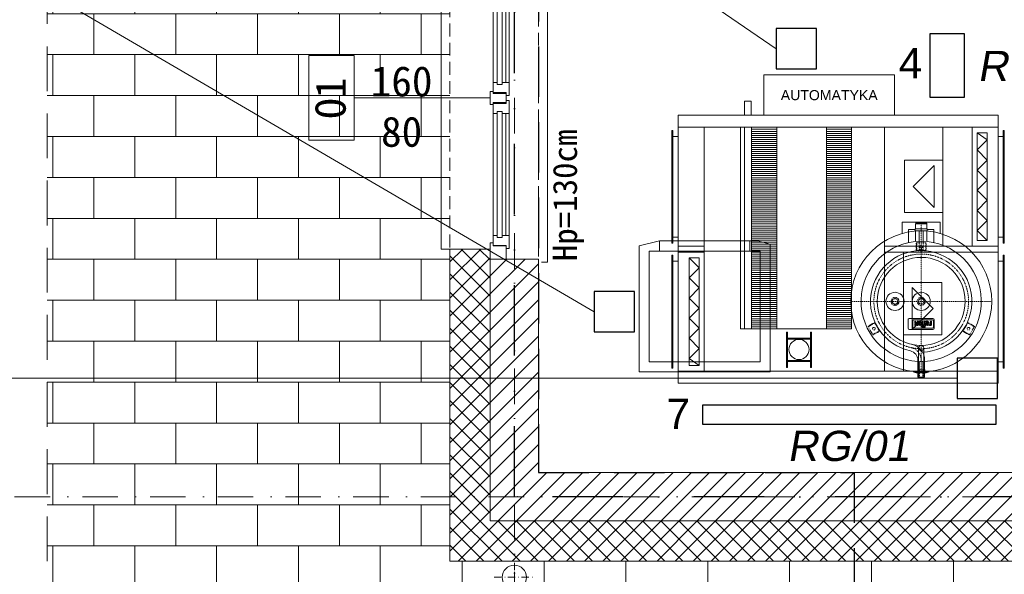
# Model space of a CAD drawing. Header units: millimetres. Extents: x 10621 to 19021, y -6486 to -3516.
# Tile 4 of 26: x 11175 to 11664, y -5002 to -4726. Entities that reach past the tile are written whole.
import ezdxf
from ezdxf.lldxf.tags import DXFTag

# ---------------------------------------------------------------- set-up
doc = ezdxf.new("R2010")
doc.units = ezdxf.units.MM
for name, pattern in [('DASHDOT', [1, 0.5, -0.25, 0, -0.25]), ('DASHEDX2', [1.5, 1, -0.5]), ('HIDDEN', [0.375, 0.25, -0.125]), ('HIDDEN2', [4.7625, 3.175, -1.5875]), ('Kreski i kropki', [335.138881, 176.388884, -88.194442, 0, -70.555556])]:
    doc.linetypes.add(name, pattern=pattern)
doc.layers.get('0').update_dxf_attribs({"color": 8, "lineweight": 15})
for name, color, linetype, lineweight in [('___ROK_01', 1, 'Continuous', 30), ('___ROK_03', 7, 'Continuous', 20), ('___ROK_04', 94, 'Continuous', 30), ('___ROK_05', 1, 'Continuous', 30), ('___ROK_Oświetlenie awaryjne', 6, 'Continuous', 30), ('_k_kreskowanie', 8, 'Continuous', 15), ('_k_ocieplenie', 8, 'Continuous', 15), ('_k_opis', 8, 'Continuous', 15), ('_k_osie', 8, 'Kreski i kropki', 15), ('_k_rynny', 8, 'Continuous', 15), ('_k_stolarka', 8, 'Continuous', 15), ('_k_zarys', 8, 'HIDDEN2', 15), ('_k_ściany', 8, 'Continuous', 15), ('CP_AXIS', 8, 'DASHDOT', 15), ('CP_COLOR_252', 8, 'Continuous', 15), ('CP_DETAL', 8, 'Continuous', 15), ('CP_HIDDE', 8, 'HIDDEN', 15), ('CP_LOGO', 8, 'Continuous', 15), ('IS_Zimna_woda', 8, 'SOLID', 15), ('OKNA', 8, 'Continuous', 15), ('OPAL_COMPACT', 8, 'Continuous', 15), ('WEN_N-_ZLICZAC', 8, 'Continuous', 15)]:
    doc.layers.add(name, color=color, linetype=linetype, lineweight=lineweight)
doc.styles.add('GENERATED_STYLE_1', font='msgothic.ttc')
doc.styles.get("Standard").update_dxf_attribs({"font": 'arial.ttf'})
tags = doc.linetypes.add('SOLID', pattern=[10, 10, 0]).pattern_tags.tags
tags[6:7] = [DXFTag(74, 4), DXFTag(75, 0), DXFTag(340, '0'), DXFTag(46, 0.0), DXFTag(50, 0.0), DXFTag(44, 0.0), DXFTag(45, 0.0)]
tags[4:5] = [DXFTag(74, 4), DXFTag(75, 0), DXFTag(340, '0'), DXFTag(46, 0.0), DXFTag(50, 0.0), DXFTag(44, 0.0), DXFTag(45, 0.0)]

# ---------------------------------------------------------------- blocks, each defined once
blk = doc.blocks.new('O_180')
at = {"layer": '_k_opis'}
blk.add_lwpolyline([(0, -24), (0, -91.5), (21, -91.5), (21, -114), (-21, -114), (-21, -91.5), (0, -91.5)], dxfattribs=at)
at = {"layer": '_k_stolarka'}
for points in [[(-81.5, 1.5), (-81.5, 4.5), (81.5, 4.5), (81.5, 1.5)], [(-74.75, -16), (-74.75, -14.5), (-68.25, -14.5), (-68.25, -18), (-69.25, -18), (-69.25, -20.5), (-68.25, -20.5), (-68.25, -22.5), (-73.25, -22.5), (-73.25, -16), (-74.75, -16)], [(-1.25, -14.5), (-1.25, -16), (-2.75, -16), (-2.75, -22.5), (-7.75, -22.5), (-7.75, -20.5), (-6.75, -20.5), (-6.75, -18), (-7.75, -18), (-7.75, -14.5), (-1.25, -14.5)], [(1.25, -14.5), (1.25, -16), (2.75, -16), (2.75, -22.5), (3.25, -22.5), (7.75, -22.5), (7.75, -20.5), (6.75, -20.5), (6.75, -18), (7.75, -18), (7.75, -14.5), (1.25, -14.5)], [(74.75, -16), (74.75, -14.5), (68.25, -14.5), (68.25, -18), (69.25, -18), (69.25, -20.5), (68.25, -20.5), (68.25, -22.5), (73.25, -22.5), (73.25, -16), (74.75, -16)], [(-80, -16), (-80, -24), (-72, -24), (-72, -22.5), (-73.5, -22.5), (-73.5, -16), (-80, -16)], [(-7.75, -16.25), (-68.25, -16.25)], [(68.25, -16.25), (7.75, -16.25)], [(80, -16), (80, -24), (72, -24), (72, -22.5), (73.5, -22.5), (73.5, -16), (80, -16)], [(-75, -44), (-75, -48.35), (75, -48.35), (75, -44)]]:
    blk.add_lwpolyline(points, dxfattribs=at)
for points in [[(-68.25, -14.5), (-7.75, -14.5), (-7.75, -18), (-68.25, -18)], [(68.25, -18), (7.75, -18), (7.75, -14.5), (68.25, -14.5)], [(-2.25, -16), (2.25, -16), (2.25, -22.5), (3.25, -22.5), (3.25, -24), (-3.25, -24), (-3.25, -22.5), (-2.25, -22.5)], [(-68.25, -22.5), (-7.75, -22.5), (-7.75, -20.5), (-68.25, -20.5)], [(7.75, -22.5), (68.25, -22.5), (68.25, -20.5), (7.75, -20.5)]]:
    blk.add_lwpolyline(points, close=True, dxfattribs=at)
at = {"layer": '_k_zarys', "ltscale": 2}
for points in [[(-80, 0), (80, 0)], [(-75, -44), (75, -44)]]:
    blk.add_lwpolyline(points, dxfattribs=at)
at = {"layer": '_k_ściany'}
for points in [[(-80, 0), (-80, -24), (-75, -24), (-75, -44)], [(80, 0), (80, -24), (75, -24), (75, -44)]]:
    blk.add_lwpolyline(points, dxfattribs=at)
blk = doc.blocks.new('RS120')
at = {"layer": '_k_osie', "ltscale": 0.02}
for points in [[(0, -10), (0, 10)], [(10, 0), (-10, 0)]]:
    blk.add_lwpolyline(points, dxfattribs=at)
at = {"layer": '_k_rynny', "ltscale": 5}
blk.add_circle((0, 0), 6, dxfattribs=at)
blk = doc.blocks.new('A$C1C800824')
at = {"layer": 'OPAL_COMPACT', "color": 8, "lineweight": 15}
for p, q in [((360.6, 1400), (392.6, 1400)), ((360.6, 1330), (360.6, 1400)), ((392.6, 1400), (392.6, 1330)), ((30, 0), (30, 1330)), ((30, 1330), (1620, 1330)), ((1620, 1330), (1620, 0)), ((1620, 670), (1620, 1325)), ((0, 1255), (5, 1255)), ((0, 695), (0, 1255)), ((0, 1225), (30, 1225)), ((0, 1225), (30, 1225)), ((5, 1255), (5, 695)), ((5, 1225), (30, 1225)), ((30, 1270), (1620, 1270)), ((30, 725), (30, 1225)), ((160, 680), (160, 1270)), ((340.6, 1270), (395.6, 1270)), ((340.6, 270), (340.6, 1270)), ((360.6, 270), (360.6, 1270)), ((889.1, 1270), (395, 1270)), ((395.6, 1270), (395.6, 270)), ((395.6, 1260), (520.6, 1260)), ((395.6, 1250), (520.6, 1250)), ((395.6, 1240), (520.6, 1240)), ((395.6, 1230), (520.6, 1230)), ((520.6, 1270), (520.6, 270)), ((766.6, 1270), (766.6, 270)), ((766.6, 1260), (891.6, 1260)), ((766.6, 1250), (891.6, 1250)), ((766.6, 1240), (891.6, 1240)), ((766.6, 1230), (891.6, 1230)), ((891.6, 270), (891.6, 1270)), ((1055, 60), (1055, 1270)), ((1345, 1270), (1345, 680)), ((1490, 680), (1490, 1270)), ((1565, 1207.5), (1515, 1242.5)), ((1515, 1242.5), (1565, 1242.5)), ((1515, 707.5), (1515, 1242.5)), ((1565, 1242.5), (1565, 707.5)), ((1620, 725), (1620, 1225)), ((1650, 1225), (1620, 1225)), ((1650, 1225), (1620, 1225)), ((1645, 1225), (1620, 1225)), ((1650, 1255), (1645, 1255)), ((1645, 1255), (1645, 695)), ((1650, 695), (1650, 1255)), ((395.6, 1220), (520.6, 1220)), ((395.6, 1210), (520.6, 1210)), ((395.6, 1200), (520.6, 1200)), ((395.6, 1190), (520.6, 1190)), ((395.6, 1180), (520.6, 1180)), ((766.6, 1220), (891.6, 1220)), ((766.6, 1210), (891.6, 1210)), ((766.6, 1200), (891.6, 1200)), ((766.6, 1190), (891.6, 1190)), ((766.6, 1180), (891.6, 1180)), ((1515, 1157.5), (1565, 1207.5)), ((395.6, 1170), (520.6, 1170)), ((395.6, 1160), (520.6, 1160)), ((395.6, 1150), (520.6, 1150)), ((395.6, 1140), (520.6, 1140)), ((395.6, 1130), (520.6, 1130)), ((766.6, 1170), (891.6, 1170)), ((766.6, 1160), (891.6, 1160)), ((766.6, 1150), (891.6, 1150)), ((766.6, 1140), (891.6, 1140)), ((766.6, 1130), (891.6, 1130)), ((1565, 1107.5), (1515, 1157.5)), ((395.6, 1120), (520.6, 1120)), ((395.6, 1110), (520.6, 1110)), ((395.6, 1100), (520.6, 1100)), ((395.6, 1090), (520.6, 1090)), ((395.6, 1080), (520.6, 1080)), ((766.6, 1120), (891.6, 1120)), ((766.6, 1110), (891.6, 1110)), ((766.6, 1100), (891.6, 1100)), ((766.6, 1090), (891.6, 1090)), ((766.6, 1080), (891.6, 1080)), ((1155, 1106.4), (1345, 1106.4)), ((1155, 846.4), (1155, 1106.4)), ((1197.7, 976.4), (1302.3, 1080.9)), ((1302.3, 1080.9), (1302.3, 871.8)), ((1345, 1106.4), (1345, 846.4)), ((1515, 1057.5), (1565, 1107.5)), ((395.6, 1070), (520.6, 1070)), ((395.6, 1060), (520.6, 1060)), ((395.6, 1050), (520.6, 1050)), ((395.6, 1040), (520.6, 1040)), ((395.6, 1030), (520.6, 1030)), ((766.6, 1070), (891.6, 1070)), ((766.6, 1060), (891.6, 1060)), ((766.6, 1050), (891.6, 1050)), ((766.6, 1040), (891.6, 1040)), ((766.6, 1030), (891.6, 1030)), ((1565, 1007.5), (1515, 1057.5)), ((395.6, 1020), (520.6, 1020)), ((395.6, 1010), (520.6, 1010)), ((395.6, 1000), (520.6, 1000)), ((395.6, 990), (520.6, 990)), ((395.6, 980), (520.6, 980)), ((766.6, 1020), (891.6, 1020)), ((766.6, 1010), (891.6, 1010)), ((766.6, 1000), (891.6, 1000)), ((766.6, 990), (891.6, 990)), ((766.6, 980), (891.6, 980)), ((1515, 957.5), (1565, 1007.5)), ((395.6, 970), (520.6, 970)), ((395.6, 960), (520.6, 960)), ((395.6, 950), (520.6, 950)), ((395.6, 940), (520.6, 940)), ((395.6, 930), (520.6, 930)), ((766.6, 970), (891.6, 970)), ((766.6, 960), (891.6, 960)), ((766.6, 950), (891.6, 950)), ((766.6, 940), (891.6, 940)), ((766.6, 930), (891.6, 930)), ((1302.3, 871.8), (1197.7, 976.4)), ((1565, 907.5), (1515, 957.5)), ((395.6, 920), (520.6, 920)), ((395.6, 910), (520.6, 910)), ((395.6, 900), (520.6, 900)), ((395.6, 890), (520.6, 890)), ((395.6, 880), (520.6, 880)), ((766.6, 920), (891.6, 920)), ((766.6, 910), (891.6, 910)), ((766.6, 900), (891.6, 900)), ((766.6, 890), (891.6, 890)), ((766.6, 880), (891.6, 880)), ((1515, 857.5), (1565, 907.5)), ((395.6, 870), (520.6, 870)), ((395.6, 860), (520.6, 860)), ((395.6, 850), (520.6, 850)), ((395.6, 840), (520.6, 840)), ((766.6, 870), (891.6, 870)), ((766.6, 860), (891.6, 860)), ((766.6, 850), (891.6, 850)), ((766.6, 840), (891.6, 840)), ((1345, 846.4), (1155, 846.4)), ((1565, 807.5), (1515, 857.5)), ((395.6, 830), (520.6, 830)), ((395.6, 820), (520.6, 820)), ((395.6, 810), (520.6, 810)), ((395.6, 800), (520.6, 800)), ((395.6, 790), (520.6, 790)), ((766.6, 830), (891.6, 830)), ((766.6, 820), (891.6, 820)), ((766.6, 810), (891.6, 810)), ((766.6, 800), (891.6, 800)), ((766.6, 790), (891.6, 790)), ((1515, 757.5), (1565, 807.5)), ((395, 770), (520.6, 770)), ((395.6, 780), (520.6, 780)), ((395.6, 760), (520.6, 760)), ((395.6, 750), (520.6, 750)), ((395.6, 740), (520.6, 740)), ((766.6, 780), (891.6, 780)), ((766.6, 770), (891.6, 770)), ((766.6, 760), (891.6, 760)), ((766.6, 750), (891.6, 750)), ((766.6, 740), (891.6, 740)), ((1565, 707.5), (1515, 757.5)), ((0, 725), (30, 725)), ((0, 695), (5, 695)), ((5, 725), (30, 725)), ((395.6, 730), (520.6, 730)), ((395.6, 720), (520.6, 720)), ((395.6, 710), (520.6, 710)), ((395.6, 700), (520.6, 700)), ((395.6, 690), (520.6, 690)), ((766.6, 730), (891.6, 730)), ((766.6, 720), (891.6, 720)), ((766.6, 710), (891.6, 710)), ((766.6, 700), (891.6, 700)), ((766.6, 690), (891.6, 690)), ((1565, 707.5), (1515, 707.5)), ((1650, 725), (1620, 725)), ((1645, 725), (1620, 725)), ((1650, 695), (1645, 695)), ((160, 680), (30, 680)), ((30, 160), (30, 660)), ((160, 650), (30, 650)), ((160, 680), (160, 650)), ((160, 650), (160, 60)), ((395.6, 680), (520.6, 680)), ((395.6, 670), (520.6, 670)), ((395.6, 660), (520.6, 660)), ((395.6, 650), (520.6, 650)), ((395.6, 640), (520.6, 640)), ((766.6, 680), (891.6, 680)), ((766.6, 670), (891.6, 670)), ((766.6, 660), (891.6, 660)), ((766.6, 650), (891.6, 650)), ((766.6, 640), (891.6, 640)), ((1620, 680), (1055, 680)), ((1620, 650), (1055, 650)), ((1150, 60), (1150, 650)), ((1620, 0), (1620, 660)), ((0, 635), (5, 635)), ((0, 75), (0, 635)), ((0, 605), (30, 605)), ((0, 605), (30, 605)), ((5, 635), (5, 75)), ((5, 605), (30, 605)), ((30, 105), (30, 605)), ((85, 622.5), (135, 572.5)), ((85, 87.5), (85, 622.5)), ((85, 622.5), (135, 622.5)), ((135, 622.5), (135, 87.5)), ((395.6, 630), (520.6, 630)), ((395.6, 620), (520.6, 620)), ((395.6, 610), (520.6, 610)), ((395.6, 600), (520.6, 600)), ((395.6, 590), (520.6, 590)), ((766.6, 630), (891.6, 630)), ((766.6, 620), (891.6, 620)), ((766.6, 610), (891.6, 610)), ((766.6, 600), (891.6, 600)), ((766.6, 590), (891.6, 590)), ((1620, 105), (1620, 605)), ((1650, 605), (1620, 605)), ((1650, 605), (1620, 605)), ((1645, 605), (1620, 605)), ((1650, 635), (1645, 635)), ((1645, 635), (1645, 75)), ((1650, 75), (1650, 635)), ((135, 572.5), (85, 522.5)), ((395.6, 580), (520.6, 580)), ((395.6, 570), (520.6, 570)), ((395.6, 560), (520.6, 560)), ((395.6, 550), (520.6, 550)), ((395.6, 540), (520.6, 540)), ((766.6, 580), (891.6, 580)), ((766.6, 570), (891.6, 570)), ((766.6, 560), (891.6, 560)), ((766.6, 550), (891.6, 550)), ((766.6, 540), (891.6, 540)), ((85, 522.5), (135, 472.5)), ((395.6, 530), (520.6, 530)), ((395.6, 520), (520.6, 520)), ((395.6, 510), (520.6, 510)), ((395.6, 500), (520.6, 500)), ((395.6, 490), (520.6, 490)), ((766.6, 530), (891.6, 530)), ((766.6, 520), (891.6, 520)), ((766.6, 510), (891.6, 510)), ((766.6, 500), (891.6, 500)), ((766.6, 490), (891.6, 490)), ((1150, 500), (1150, 240)), ((1340, 500), (1150, 500)), ((1340, 240), (1340, 500)), ((135, 472.5), (85, 422.5)), ((395.6, 480), (520.6, 480)), ((395.6, 470), (520.6, 470)), ((395.6, 460), (520.6, 460)), ((395.6, 450), (520.6, 450)), ((395.6, 440), (520.6, 440)), ((766.6, 480), (891.6, 480)), ((766.6, 470), (891.6, 470)), ((766.6, 460), (891.6, 460)), ((766.6, 450), (891.6, 450)), ((766.6, 440), (891.6, 440)), ((1297.3, 370), (1192.7, 474.5)), ((1192.7, 474.5), (1192.7, 265.5)), ((85, 422.5), (135, 372.5)), ((395.6, 430), (520.6, 430)), ((395.6, 420), (520.6, 420)), ((395.6, 410), (520.6, 410)), ((395.6, 400), (520.6, 400)), ((766.6, 430), (891.6, 430)), ((766.6, 420), (891.6, 420)), ((766.6, 410), (891.6, 410)), ((766.6, 400), (891.6, 400)), ((135, 372.5), (85, 322.5)), ((395.6, 390), (520.6, 390)), ((395.6, 380), (520.6, 380)), ((395.6, 370), (520.6, 370)), ((395.6, 360), (520.6, 360)), ((395.6, 350), (520.6, 350)), ((766.6, 390), (891.6, 390)), ((766.6, 380), (891.6, 380)), ((766.6, 370), (891.6, 370)), ((766.6, 360), (891.6, 360)), ((766.6, 350), (891.6, 350)), ((1192.7, 265.5), (1297.3, 370)), ((85, 322.5), (135, 272.5)), ((395.6, 340), (520.6, 340)), ((395.6, 330), (520.6, 330)), ((395.6, 320), (520.6, 320)), ((395.6, 310), (520.6, 310)), ((395.6, 300), (520.6, 300)), ((766.6, 340), (891.6, 340)), ((766.6, 330), (891.6, 330)), ((766.6, 320), (891.6, 320)), ((766.6, 310), (891.6, 310)), ((766.6, 300), (891.6, 300)), ((135, 272.5), (85, 222.5)), ((395.6, 270), (340.6, 270)), ((395.6, 290), (520.6, 290)), ((395.6, 280), (520.6, 280)), ((395.6, 270), (889.1, 270)), ((395.6, 270), (520.6, 270)), ((568.1, 252.5), (573.1, 252.5)), ((568.1, 77.5), (568.1, 252.5)), ((568.1, 77.5), (568.1, 252.5)), ((573.1, 252.5), (573.1, 77.5)), ((688.1, 252.5), (693.1, 252.5)), ((688.1, 252.5), (688.1, 77.5)), ((693.1, 252.5), (693.1, 77.5)), ((766.6, 290), (891.6, 290)), ((766.6, 280), (891.6, 280)), ((778.1, 270), (891.6, 270)), ((85, 222.5), (135, 172.5)), ((693.1, 222.5), (568.1, 222.5)), ((693.1, 217.5), (568.1, 217.5)), ((1150, 240), (1340, 240)), ((135, 172.5), (85, 122.5)), ((0, 105), (30, 105)), ((5, 105), (30, 105)), ((85, 122.5), (135, 87.5)), ((693.1, 112.5), (568.1, 112.5)), ((693.1, 107.5), (568.1, 107.5)), ((1650, 105), (1620, 105)), ((1645, 105), (1620, 105)), ((0, 75), (5, 75)), ((1620, 60), (30, 60)), ((135, 87.5), (85, 87.5)), ((573.1, 77.5), (568.1, 77.5)), ((693.1, 77.5), (688.1, 77.5)), ((1650, 75), (1645, 75)), ((1620, 0), (30, 0))]:
    blk.add_line(p, q, dxfattribs=at)
blk.add_lwpolyline([(455.6, 1530), (455.6, 1330), (1105.6, 1330), (1105.6, 1530), (455.6, 1530)], dxfattribs=at)
blk.add_circle((630.6, 167), 50, dxfattribs=at)
at = {"layer": 'OPAL_COMPACT', "color": 8, "linetype": 'Continuous', "lineweight": 15}
blk.add_text('AUTOMATYKA', height=50, dxfattribs=at).set_placement((540.2, 1404.8))
blk = doc.blocks.new('A$C22553C9B')
at = {"layer": 'IS_Zimna_woda', "color": 8, "lineweight": 15}
for p, q in [((10.07, 65), (58.93, 65)), ((10.07, 65), (10.07, 60)), ((54.93, 65), (54.93, 60)), ((0, 0), (0, 62.5)), ((0, 62.5), (0, 0)), ((5, 5), (5, 60)), ((5, 60), (60, 60)), ((60, 5), (5, 5)), ((65, 0), (0, 0)), ((10.07, 0), (58.93, 0))]:
    blk.add_line(p, q, dxfattribs=at)
for points in [[(0, 62.5), (10.07, 65)], [(65, 63.49), (58.93, 65)], [(60, 5), (60, 60)], [(65, 0), (65, 63.49)]]:
    blk.add_lwpolyline(points, dxfattribs=at)
blk = doc.blocks.new('A$C0F457616')
at = {"color": 8, "lineweight": 15}
for p, q in [((-40, 350), (40, 350)), ((-20, 355), (20, 355)), ((-94.5, -337), (-94.5, -392.5)), ((94.5, -337), (94.5, -392.5)), ((94.5, -392.5), (-94.5, -392.5))]:
    blk.add_line(p, q, dxfattribs=at)
blk.add_circle((0, 0), 350, dxfattribs=at)
for centre, radius, start, end in [((-20, 312.5), 42.5, 90, 118.0725), ((-16.5, 304.1), 50.9, 90, 115.6085), ((16.5, 304.1), 50.9, 64.3915, 90), ((20, 312.5), 42.5, 61.9275, 90)]:
    blk.add_arc(centre, radius, start, end, dxfattribs=at)
at = {"layer": 'CP_AXIS', "color": 8, "lineweight": 15}
for p, q in [((0, -392.5), (0, 355)), ((-350, 0), (350, 0))]:
    blk.add_line(p, q, dxfattribs=at)
blk.add_circle((0, 0), 235, dxfattribs=at)
blk.add_arc((63.5, 291.7), 63.5, 180, 257.7206, dxfattribs=at)
at = {"layer": 'CP_COLOR_252', "color": 8, "lineweight": 15}
for p, q in [((16.9, 377), (-16.9, 377)), ((-16.9, 298), (-16.9, 377)), ((-13.4, 231.5), (-13.4, 377)), ((13.4, 231.5), (13.4, 377)), ((16.9, 298), (16.9, 377)), ((0, 0), (0, 0)), ((0, 0), (0, 0)), ((-62.5, -291.9), (-62.5, -356.3)), ((62.5, -291.9), (62.5, -356.3)), ((-28.5, -297.1), (-28.5, -350)), ((-10, -298.3), (-10, -350)), ((10, -298.3), (10, -350)), ((28.5, -297.1), (28.5, -350)), ((-62.5, -356.3), (-30, -356.3)), ((30, -350), (-30, -350)), ((-30, -350), (-30, -360)), ((-30, -360), (30, -360)), ((-28.5, -360), (-28.5, -384.4)), ((-28.5, -384.4), (28.5, -384.4)), ((-27.5, -384.4), (-27.5, -388)), ((-27.5, -388), (27.5, -388)), ((-26.6, -388), (-26.6, -393.9)), ((-13.3, -388), (-13.3, -393.9)), ((13.3, -388), (13.3, -393.9)), ((26.6, -388), (26.6, -393.9)), ((27.5, -384.4), (27.5, -388)), ((28.5, -360), (28.5, -384.4)), ((30, -350), (30, -360)), ((30, -356.3), (62.5, -356.3)), ((26.6, -393.9), (-26.6, -393.9))]:
    blk.add_line(p, q, dxfattribs=at)
for centre in [(0, 0), (130, 0)]:
    blk.add_circle(centre, 45, dxfattribs=at)
blk.add_arc((0, 0), 298.5, 93.236, 86.764, dxfattribs=at)
blk.add_ellipse((0, 231.5), major_axis=(-13.4, 0), ratio=0.924705, start_param=6.283114, end_param=9.424778, dxfattribs=at)
at = {"layer": 'CP_DETAL', "color": 8, "lineweight": 15}
for p, q in [((-16.9, 298), (-16.9, 291.7)), ((16.9, 298), (16.9, 291.7))]:
    blk.add_line(p, q, dxfattribs=at)
blk.add_circle((0, 0), 218.2, dxfattribs=at)
for centre, radius, start, end in [((0, 0), 251.8, 91.4211, 77.7176), ((63.5, 291.7), 80.4, 180, 257.7201), ((63.5, 291.7), 46.6, 180, 257.7176)]:
    blk.add_arc(centre, radius, start, end, dxfattribs=at)
at = {"layer": 'CP_HIDDE', "color": 8, "lineweight": 15}
for p, q in [((-17.5, 338), (-17.5, 352.5)), ((-14, 338), (-14, 352.5)), ((-11, 338), (-11, 352.5)), ((-8, 298.3), (-8, 377)), ((8, 298.3), (8, 377)), ((11, 338), (11, 352.5)), ((14, 338), (14, 352.5)), ((17.5, 338), (17.5, 352.5)), ((-17.5, 338), (17.5, 338)), ((-264, 124.7), (-240, 166.3)), ((-210.5, 147.5), (-239.9, 164.5)), ((-238.6, 166.7), (-209.2, 149.7)), ((209.2, 149.7), (238.6, 166.7)), ((239.9, 164.5), (210.5, 147.5)), ((240, 166.3), (264, 124.7)), ((-234.2, 106.3), (-263.6, 123.3)), ((-262.4, 125.5), (-233, 108.5)), ((-229.5, 109.4), (-209.5, 144.1)), ((-207.4, 142.8), (-227.4, 108.2)), ((227.4, 108.2), (207.4, 142.8)), ((209.5, 144.1), (229.5, 109.4)), ((233, 108.5), (262.4, 125.5)), ((263.6, 123.3), (234.2, 106.3)), ((-13.5, 7.6), (0, 15.6)), ((-13.5, -7.6), (-13.5, 7.6)), ((0, 15.6), (13.5, 7.6)), ((13.5, 7.6), (13.5, -7.6)), ((116.5, 7.6), (130, 15.6)), ((116.5, -7.6), (116.5, 7.6)), ((130, 15.6), (143.5, 7.6)), ((143.5, 7.6), (143.5, -7.6)), ((0, -15.6), (-13.5, -7.6)), ((13.5, -7.6), (0, -15.6)), ((130, -15.6), (116.5, -7.6)), ((143.5, -7.6), (130, -15.6)), ((-25, -290), (-25, -256)), ((24, -291), (-24, -291)), ((-22.5, -256), (-22.5, -290)), ((-20, -251), (20, -251)), ((20, -253.5), (-20, -253.5)), ((0, -250), (-10, -260)), ((10, -260), (-10, -260)), ((-10, -260), (-10, -298.3)), ((0, -250), (10, -260)), ((10, -260), (10, -298.3)), ((22.5, -290), (22.5, -256)), ((25, -256), (25, -290))]:
    blk.add_line(p, q, dxfattribs=at)
for centre, radius in [((-234.7, 135.5), 6.7), ((234.7, 135.5), 6.7), ((0, 0), 19.9), ((0, 0), 13.2), ((130, 0), 19.9), ((130, 0), 13.2), ((0, -271), 6.7)]:
    blk.add_circle(centre, radius, dxfattribs=at)
for centre, radius, start, end in [((-20, 352.5), 2.5, 0, 90), ((-16.5, 352.5), 2.5, 0, 90), ((-13.5, 352.5), 2.5, 0, 90), ((13.5, 352.5), 2.5, 90, 180), ((16.5, 352.5), 2.5, 90, 180), ((20, 352.5), 2.5, 90, 180), ((0, 0), 298.5, 86.764, 93.236), ((-239.4, 165.4), 1, 150, 240), ((-239.1, 165.8), 1, 60, 150), ((-211.7, 145.3), 2.5, 330, 60), ((-211.7, 145.3), 5, 330, 60), ((211.7, 145.3), 5, 120, 210), ((211.7, 145.3), 2.5, 120, 210), ((239.1, 165.8), 1, 30, 120), ((239.4, 165.4), 1, 300, 30), ((-263.1, 124.2), 1, 150, 240), ((-262.9, 124.6), 1, 60, 150), ((-231.7, 110.7), 5, 240, 330), ((-231.7, 110.7), 2.5, 240, 330), ((231.7, 110.7), 5, 210, 300), ((231.7, 110.7), 2.5, 210, 300), ((262.9, 124.6), 1, 30, 120), ((263.1, 124.2), 1, 300, 30), ((-20, -256), 5, 90, 180), ((-24, -290), 1, 180, 270), ((-23.5, -290), 1, 270, 0), ((-20, -256), 2.5, 90, 180), ((20, -256), 5, 0, 90), ((20, -256), 2.5, 0, 90), ((23.5, -290), 1, 180, 270), ((24, -290), 1, 270, 0)]:
    blk.add_arc(centre, radius, start, end, dxfattribs=at)
at = {"layer": 'CP_HIDDE', "color": 8, "lineweight": 15, "extrusion": (0, 0, -1)}
blk.add_ellipse((0, 231.5), major_axis=(-13.4, 0), ratio=0.924705, start_param=6.283114, end_param=9.424778, dxfattribs=at)
at = {"layer": 'CP_LOGO', "color": 8, "lineweight": 15, "extrusion": (0, 1, 0)}
for p, q in [((-64.8, 133), (-64.8, 91.7)), ((-60.5, 129.3), (-60.5, 95.7)), ((57.8, 140), (-57.8, 140)), ((37.6, 133.2), (-56.6, 133.2)), ((-51.3, 99), (-51.3, 113.5)), ((-51.3, 99), (-51.3, 99)), ((-46.8, 99), (-51.3, 99)), ((-46.8, 112.5), (-46.8, 99)), ((-46.8, 99), (-46.8, 99)), ((-44.7, 120.1), (-41.4, 120.1)), ((-41.4, 115.8), (-43.7, 115.8)), ((-41.4, 120.1), (-41.4, 115.8)), ((-41.4, 120.1), (-41.4, 120.1)), ((-39.8, 106.8), (-39.8, 112.2)), ((-35.3, 112.3), (-35.3, 111.2)), ((-35.3, 111.2), (-28.6, 111.2)), ((-35.3, 107.8), (-35.3, 106.9)), ((-24.1, 107.8), (-35.3, 107.8)), ((-32.7, 120.1), (-31.2, 120.1)), ((-31.6, 116.3), (-32.3, 116.3)), ((-25.1, 99), (-32, 99)), ((-31.4, 103.1), (-25.1, 103.1)), ((-28.6, 111.2), (-28.6, 112.3)), ((-25.1, 103.1), (-25.1, 99)), ((-24.1, 112), (-24.1, 107.8)), ((-23.1, 120.1), (-20.2, 120.1)), ((-23.1, 116.1), (-23.1, 120.1)), ((-20.2, 116.1), (-23.1, 116.1)), ((-20.2, 120.1), (-20.2, 123.2)), ((-20.2, 99), (-20.2, 116.1)), ((-15.7, 99), (-20.2, 99)), ((-15.7, 122.3), (-15.7, 120.1)), ((-15.7, 120.1), (-12.2, 120.1)), ((-12.2, 116.1), (-15.7, 116.1)), ((-15.7, 116.1), (-15.7, 99)), ((-15, 128.4), (-11.7, 128.4)), ((-11.7, 124.2), (-13.9, 124.2)), ((-12.2, 120.1), (-12.2, 116.1)), ((-11.7, 128.4), (-11.7, 124.2)), ((-9.4, 128.4), (-4.8, 128.4)), ((-9.4, 99), (-9.4, 128.4)), ((-4.8, 99), (-9.4, 99)), ((-4.8, 128.4), (-4.8, 99)), ((-4.8, 99), (-4.8, 99)), ((-1.6, 106.8), (-1.6, 112.2)), ((2.9, 112.3), (2.9, 111.2)), ((2.9, 111.2), (9.6, 111.2)), ((2.9, 107.8), (2.9, 106.9)), ((14.1, 107.8), (2.9, 107.8)), ((5.5, 120.1), (7, 120.1)), ((6.6, 116.3), (5.9, 116.3)), ((13.1, 99), (6.2, 99)), ((6.8, 103.1), (13.1, 103.1)), ((9.6, 111.2), (9.6, 112.3)), ((13.1, 103.1), (13.1, 99)), ((14.1, 112), (14.1, 107.8)), ((16.3, 120.1), (20.8, 120.1)), ((16.3, 115.9), (16.3, 120.1)), ((16.3, 99), (16.3, 103)), ((20.9, 99), (16.3, 99)), ((20.8, 120.1), (20.8, 115.6)), ((20.9, 103.1), (20.9, 99)), ((24.9, 107.2), (23.7, 107.2)), ((23.8, 111.9), (24.6, 111.9)), ((27.5, 120.1), (32.1, 120.1)), ((27.5, 115.6), (27.5, 120.1)), ((27.6, 99), (27.6, 103.6)), ((32.1, 99), (27.6, 99)), ((32.1, 120.1), (32.1, 115.9)), ((32.1, 102.9), (32.1, 99)), ((41.5, 95.7), (41.5, 129.3)), ((64.8, 91.7), (64.8, 133)), ((-57.8, 84.7), (57.8, 84.7)), ((-56.6, 91.8), (37.6, 91.8))]:
    blk.add_line(p, q, dxfattribs=at)
at = {"layer": 'CP_LOGO', "color": 8, "lineweight": 15}
for centre, radius, start, end in [((-57.8, 133), 7, 90, 180), ((-56.6, 129.3), 3.92, 90, 180), ((-42.9, 113.2), 8.46, 147.2606, 178.2377), ((-45.6, 114.5), 5.47, 106.1174, 143.376), ((-44.7, 111.6), 8.51, 90.0504, 106.2962), ((-40.1, 112.5), 6.71, 175.9324, 180.1077), ((-42.4, 112.7), 4.38, 158.9942, 176.3238), ((-44.2, 113.4), 2.39, 127.2952, 158.5076), ((-44, 112.9), 2.95, 97.3746, 125.2227), ((-43.7, 110.9), 4.92, 90.0884, 98.1112), ((-28, 112), 11.9, 165.5184, 179.4136), ((-28.4, 107), 11.4, 181.0116, 192.2061), ((-33, 105.8), 6.69, 190.4306, 253.2549), ((-32.9, 113.4), 6.79, 88.4512, 165.8928), ((-28.2, 112.4), 7.09, 167.5936, 180.6121), ((-31.4, 106.7), 3.93, 178.2273, 223.4425), ((-31.1, 113), 4.12, 147.7135, 166.8659), ((-31.9, 109.5), 10.5, 253.484, 269.5372), ((-32.4, 113.7), 2.61, 87.6671, 146.1721), ((-31.5, 107.2), 4.2, 230.0119, 271.6328), ((-31.5, 113.7), 2.61, 33.8279, 92.3329), ((-30.9, 113.5), 6.62, 12.9414, 92.7147), ((-32.8, 113), 4.12, 13.1341, 32.2865), ((-35.7, 112.4), 7.09, 359.3879, 12.4064), ((-35.6, 112.1), 11.5, 359.5366, 14.6945), ((-13.5, 122.8), 6.78, 144.3624, 176.3354), ((-15.7, 124), 4.24, 115.5569, 140.1513), ((-14.9, 121.9), 6.49, 90.4804, 114.1156), ((-13.1, 122.4), 2.57, 158.0272, 180.9979), ((-14.3, 122.8), 1.34, 105.8352, 156.9141), ((-13.9, 121.7), 2.48, 90.0729, 106.1126), ((10.2, 112), 11.9, 165.5184, 179.4136), ((9.8, 107), 11.4, 181.0116, 192.2061), ((5.2, 105.8), 6.69, 190.4306, 253.2549), ((5.3, 113.4), 6.79, 88.4512, 165.8928), ((10, 112.4), 7.09, 167.5936, 180.6121), ((6.9, 106.7), 3.93, 178.2273, 223.4425), ((7.1, 113), 4.12, 147.7135, 166.8659), ((6.3, 109.5), 10.5, 253.484, 269.5372), ((5.8, 113.7), 2.61, 87.6671, 146.1721), ((6.7, 107.2), 4.2, 230.0119, 271.6328), ((6.7, 113.7), 2.61, 33.8279, 92.3329), ((7.3, 113.5), 6.62, 12.9414, 92.7147), ((5.4, 113), 4.12, 13.1341, 32.2865), ((2.5, 112.4), 7.09, 359.3879, 12.4064), ((2.6, 112.1), 11.5, 359.5366, 14.6945), ((26.4, 116), 10.1, 180.4442, 200.5984), ((26.7, 102.9), 10.4, 159.7413, 179.7796), ((23, 114.7), 6.46, 200.4138, 233.8136), ((23.4, 104.1), 6.89, 128.2568, 159.4117), ((27.6, 115.8), 6.77, 181.4593, 192.5475), ((27, 103.2), 6.11, 159.5786, 181.0788), ((24.4, 115), 3.5, 191.3737, 222.1732), ((23.8, 104.5), 2.69, 91.9805, 160.9879), ((23.7, 114.6), 2.66, 225.7959, 271.9253), ((24.6, 114.6), 2.66, 268.0747, 314.2041), ((24.7, 104.6), 2.55, 29.0147, 86.8568), ((23.9, 115), 3.5, 317.8268, 348.6263), ((22.4, 103.4), 5.18, 2.1152, 28.2265), ((20.7, 115.8), 6.77, 347.4525, 358.5407), ((25.4, 114.7), 6.46, 306.1864, 339.5862), ((24.9, 104.1), 6.89, 20.5883, 51.7432), ((22, 116), 10.1, 339.4016, 359.5558), ((15.9, 101.4), 16.3, 5.3251, 18.3885), ((37.6, 129.3), 3.92, 0, 90), ((57.8, 133), 7, 0, 90), ((-57.8, 91.7), 7, 180, 270), ((-56.6, 95.7), 3.92, 180, 270), ((37.6, 95.7), 3.92, 270, 0), ((57.8, 91.7), 7, 270, 0)]:
    blk.add_arc(centre, radius, start, end, dxfattribs=at)

msp = doc.modelspace()

# ---------------------------------------------------------------- hatches: boundary and pattern name
at = {"layer": '_k_kreskowanie', "ltscale": 2, "transparency": 33554687}
h = msp.add_hatch(dxfattribs=at)
h.set_pattern_fill('ANSI37', color=256, scale=2)
h.set_pattern_definition([(45, (8408.7215, -804.042), (-4.490128, 4.490128), []), (135, (8408.7215, -804.042), (-4.490128, -4.490128), [])])
h.paths.add_polyline_path([(11980.67, -4995.27), (11980.67, -4975.27), (11408.67, -4975.27), (11408.67, -4840.27), (11388.67, -4840.27), (11388.67, -4995.27)], flags=17)
h.paths.add_polyline_path([(12230.67, -4895.27), (12230.67, -4875.27), (12187.67, -4875.27), (12187.67, -4975.27), (12090.67, -4975.27), (12090.67, -4995.27), (12207.67, -4995.27), (12207.67, -4895.27)], flags=17)
h.paths.add_polyline_path([(13253.67, -4168.27), (13273.67, -4168.27), (13273.67, -3941.27), (12617.67, -3941.27), (12617.67, -3961.27), (13253.67, -3961.27)])
h.paths.add_polyline_path([(13253.67, -4568.27), (13273.67, -4568.27), (13273.67, -4368.27), (13253.67, -4368.27)])
h.paths.add_polyline_path([(13170.17, -4975.27), (13170.17, -4995.27), (13273.67, -4995.27), (13273.67, -4768.27), (13253.67, -4768.27), (13253.67, -4975.27)])
h.paths.add_polyline_path([(12910.17, -4975.27), (12910.17, -4995.27), (13060.17, -4995.27), (13060.17, -4975.27)])
h.paths.add_polyline_path([(12540.17, -4995.27), (12540.17, -4975.27), (12443.67, -4975.27), (12443.67, -4895.27), (12443.67, -4875.27), (12400.67, -4875.27), (12400.67, -4895.27), (12423.67, -4895.27), (12423.67, -4995.27)])
h.paths.add_polyline_path([(12650.17, -4975.27), (12650.17, -4995.27), (12800.17, -4995.27), (12800.17, -4975.27)])
h.paths.add_polyline_path([(11408.67, -4607.27), (11388.67, -4607.27), (11388.67, -4690.27), (11408.67, -4690.27)])
h.paths.add_polyline_path([(11408.67, -4374.67), (11388.67, -4374.67), (11388.67, -4457.27), (11408.67, -4457.27)])
h.paths.add_polyline_path([(11408.67, -4142.07), (11388.67, -4142.07), (11388.67, -4224.67), (11408.67, -4224.67)])
h.paths.add_polyline_path([(11677.23, -3961.27), (11677.23, -3941.27), (11388.67, -3941.27), (11388.67, -4038.07), (11408.67, -4038.07), (11408.67, -3961.27)])
h.paths.add_polyline_path([(12087.69, -3941.27), (12087.69, -3961.27), (12507.67, -3961.27), (12507.67, -3941.27)])
h.paths.add_polyline_path([(11977.69, -3961.27), (11977.69, -3941.27), (11787.23, -3941.27), (11787.23, -3961.27)])
h = msp.add_hatch(dxfattribs=at)
h.set_pattern_fill('ANSI31', color=256, scale=2)
h.set_pattern_definition([(45, (8408.7215, -804.042), (-4.490128, 4.490128), [])])
h.paths.add_polyline_path([(12230.67, -4875.27), (12230.67, -4851.27), (12163.67, -4851.27), (12163.67, -4951.27), (12095.67, -4951.27), (12095.67, -4975.27), (12187.67, -4975.27), (12187.67, -4875.27)])
h.paths.add_polyline_path([(13229.67, -4168.27), (13253.67, -4168.27), (13253.67, -3961.27), (12622.67, -3961.27), (12622.67, -3985.27), (12722.67, -3985.27), (12722.67, -4211.27), (12740.67, -4211.27), (12740.67, -3985.27), (13229.67, -3985.27)])
h.paths.add_polyline_path([(13229.67, -4568.27), (13253.67, -4568.27), (13253.67, -4368.27), (13229.67, -4368.27)])
h.paths.add_polyline_path([(13175.17, -4951.27), (13175.17, -4975.27), (13253.67, -4975.27), (13253.67, -4768.27), (13229.67, -4768.27), (13229.67, -4951.27)])
h.paths.add_polyline_path([(12915.17, -4951.27), (12915.17, -4975.27), (13055.17, -4975.27), (13055.17, -4951.27)])
h.paths.add_polyline_path([(12655.17, -4951.27), (12655.17, -4975.27), (12795.17, -4975.27), (12795.17, -4951.27), (12740.67, -4951.27), (12740.67, -4607.27), (12722.67, -4607.27), (12722.67, -4951.27)])
h.paths.add_polyline_path([(12535.17, -4975.27), (12535.17, -4951.27), (12467.67, -4951.27), (12467.67, -4875.27), (12467.67, -4851.27), (12400.67, -4851.27), (12400.67, -4875.27), (12443.67, -4875.27), (12443.67, -4975.27)])
h.paths.add_polyline_path([(11408.67, -4685.27), (11432.67, -4685.27), (11432.67, -4607.27), (11408.67, -4607.27)])
h.paths.add_polyline_path([(11432.67, -4845.27), (11408.67, -4845.27), (11408.67, -4975.27), (11975.67, -4975.27), (11975.67, -4951.27), (11432.67, -4951.27)])
h.paths.add_polyline_path([(11432.67, -4142.07), (11408.67, -4142.07), (11408.67, -4219.67), (11432.67, -4219.67)])
h.paths.add_polyline_path([(11672.23, -3985.27), (11672.23, -3961.27), (11408.67, -3961.27), (11408.67, -4038.07), (11432.67, -4038.07), (11432.67, -3985.27)])
h.paths.add_polyline_path([(11972.69, -3985.27), (11972.69, -3961.27), (11792.23, -3961.27), (11792.23, -3985.27)])
h.paths.add_polyline_path([(12092.69, -3961.27), (12092.69, -3985.27), (12502.67, -3985.27), (12502.67, -3961.27)])
h.paths.add_polyline_path([(11500.67, -4457.27), (11500.67, -4439.27), (11432.67, -4439.27), (11432.67, -4379.67), (11408.67, -4379.67), (11408.67, -4457.27)])
h.paths.add_polyline_path([(11604.67, -4439.27), (11604.67, -4457.27), (11689.08, -4457.27), (11689.08, -4439.27)])
h.paths.add_polyline_path([(11906.69, -4457.27), (11906.69, -4439.27), (11793.08, -4439.27), (11793.08, -4457.27)])
h.paths.add_polyline_path([(12140.69, -4457.27), (12140.69, -4439.27), (12010.69, -4439.27), (12010.69, -4457.27)])
h.paths.add_polyline_path([(12505.67, -4439.27), (12505.67, -4457.27), (12740.67, -4457.27), (12740.67, -4315.27), (12722.67, -4315.27), (12722.67, -4439.27)])
h.paths.add_polyline_path([(12413.67, -4457.27), (12413.67, -4439.27), (12244.69, -4439.27), (12244.69, -4457.27)])
h = msp.add_hatch(dxfattribs=at)
h.set_pattern_fill('AR-B816', color=256, scale=0.1)
h.set_pattern_definition([(0, (10114.6, 92.367), (0, 20.32), []), (90, (10114.6, 92.367), (-20.32, 20.32), [20.32, -20.32])])
h.paths.add_polyline_path([(11388.67, -4008.27), (11188.67, -4008.27), (11188.67, -4165.27), (11388.67, -4165.27), (11388.67, -4142.07), (11408.67, -4142.07), (11408.67, -4038.07), (11388.67, -4038.07)])
h.paths.add_polyline_path([(12240.67, -4980.27), (12240.67, -4900.27), (12390.67, -4900.27), (12390.67, -4980.27)], flags=16)
h.paths.add_polyline_path([(12423.67, -4995.27), (12423.67, -4895.27), (12400.67, -4895.27), (12400.67, -4875.27), (12230.67, -4875.27), (12230.67, -4895.27), (12207.67, -4895.27), (12207.67, -4995.27), (11388.67, -4995.27), (11388.67, -4607.27), (11408.67, -4607.27), (11408.67, -4457.27), (11388.67, -4457.27), (11188.67, -4457.27), (11188.67, -5195.27), (12423.67, -5195.27)])

# ---------------------------------------------------------------- linework, layer by layer
at = {"layer": '___ROK_01', "linetype": 'ByBlock'}
msp.add_lwpolyline([(11659.68, -4917.58), (11659.68, -4927.38), (11514.18, -4927.38), (11514.18, -4917.58)], close=True, dxfattribs=at)
at = {"layer": '___ROK_03'}
msp.add_line((11161.02, -4696.61), (11460.36, -4871.42), dxfattribs=at)
for points in [[(11550.62, -4740.84), (11161.02, -4474.33)], [(11640.47, -4904.46), (11161.02, -4904.46)]]:
    msp.add_lwpolyline(points, dxfattribs=at)
at = {"layer": '___ROK_04', "linetype": 'DASHDOT', "ltscale": 70}
msp.add_lwpolyline([(11420.67, -3973.27), (13241.67, -3973.27), (13241.67, -4963.27), (12455.67, -4963.27), (12455.67, -4863.27), (12175.67, -4863.27), (12175.67, -4963.27), (11420.67, -4963.27)], close=True, dxfattribs=at)
at = {"layer": '___ROK_05', "linetype": 'DASHEDX2', "ltscale": 25}
for points in [[(11447.34, -4627.27), (11432.67, -4627.27), (11432.67, -4951.27), (11588.67, -4951.27)], [(11589.38, -4951.27), (11589.38, -4951.27), (11589.38, -5271.14)]]:
    msp.add_lwpolyline(points, dxfattribs=at)
at = {"layer": '___ROK_05'}
for points in [[(11550.62, -4730.84), (11550.62, -4750.84), (11570.62, -4750.84), (11570.62, -4730.84), (11550.62, -4730.84)], [(11460.36, -4861.42), (11460.36, -4881.42), (11480.36, -4881.42), (11480.36, -4861.42), (11460.36, -4861.42)], [(11640.47, -4894.46), (11640.47, -4914.46), (11660.47, -4914.46), (11660.47, -4894.46), (11640.47, -4894.46)]]:
    msp.add_lwpolyline(points, dxfattribs=at)
at = {"layer": '___ROK_Oświetlenie awaryjne', "linetype": 'ByBlock'}
msp.add_lwpolyline([(11627.12, -4733.25), (11643.92, -4733.25), (11643.92, -4765.05), (11627.12, -4765.05)], close=True, dxfattribs=at)
at = {"layer": '_k_ocieplenie'}
msp.add_lwpolyline([(11388.67, -4840.27), (11388.67, -4995.27), (11980.67, -4995.27)], dxfattribs=at)
at = {"layer": '_k_osie', "ltscale": 0.1}
for points in [[(11420.67, -5253.45), (11420.67, -3730.8)], [(10903.67, -4963.27), (13823.67, -4963.27)]]:
    msp.add_lwpolyline(points, dxfattribs=at)
at = {"layer": '_k_zarys', "ltscale": 7}
msp.add_lwpolyline([(12441.67, -5195.27), (11188.67, -5195.27), (11188.67, -3950.27)], dxfattribs=at)
at = {"layer": '_k_ściany'}
for points in [[(11408.67, -4845.27), (11408.67, -4975.27), (11975.67, -4975.27)], [(11432.67, -4845.27), (11432.67, -4951.27), (11975.67, -4951.27)]]:
    msp.add_lwpolyline(points, dxfattribs=at)

# ---------------------------------------------------------------- block references
msp.add_blockref('A$C22553C9B', (11482.67, -4901.27))
at = {"layer": '_k_osie', "xscale": -1}
msp.add_blockref('RS120', (11420.67, -5003.27), dxfattribs=at)
at = {"layer": '_k_ściany', "rotation": 270}
msp.add_blockref('O_180', (11432.67, -4765.27), dxfattribs=at)
at = {"layer": 'OKNA', "color": 7, "xscale": 0.1, "yscale": 0.1, "zscale": 0.1, "rotation": 180}
msp.add_blockref('A$C0F457616', (11622.67, -4866.27), dxfattribs=at)
at = {"layer": 'WEN_N-_ZLICZAC', "xscale": 0.1, "yscale": 0.1, "zscale": 0.1}
msp.add_blockref('A$C1C800824', (11498.92, -4906.85), dxfattribs=at)

# ---------------------------------------------------------------- texts
at = {"layer": '___ROK_01', "linetype": 'ByBlock'}
msp.add_text('7', height=15, dxfattribs=at).set_placement((11496.21, -4929.58))
at = {"layer": '___ROK_03', "oblique": 10}
for s, p in [('RG/04', (11650.56, -4756.9)), ('RG/01', (11556.17, -4945.51))]:
    msp.add_text(s, height=15, dxfattribs=at).set_placement(p)
at = {"layer": '___ROK_Oświetlenie awaryjne', "linetype": 'ByBlock'}
msp.add_text('4', height=15, dxfattribs=at).set_placement((11611.48, -4755.48))
at = {"layer": '_k_opis', "insert": (11364.71, -4789.75), "char_height": 15, "width": 6.562500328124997e-15, "attachment_point": 8, "style": 'GENERATED_STYLE_1'}
msp.add_mtext('{\\fMS Gothic|b0|i0|c128|p49;1}60{\\fMS Gothic|b0|i0|c128|p49;\\P}80', dxfattribs=at)
at = {"layer": '_k_opis', "attachment_point": 2, "rotation": 90, "style": 'GENERATED_STYLE_1'}
for s, insert, char_height, width in [('{\\fMS Gothic|b1|i0|c128|p49;O\\fMS Gothic|b1|i0|c238|p49;1}', (11321.96, -4765.4), 15, 29.3114), ('Hp=130cm', (11439.77, -4813.63), 12, 6.562500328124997e-15)]:
    msp.add_mtext(s, dxfattribs=dict(at, insert=insert, char_height=char_height, width=width))

doc.saveas('drawing.dxf')
